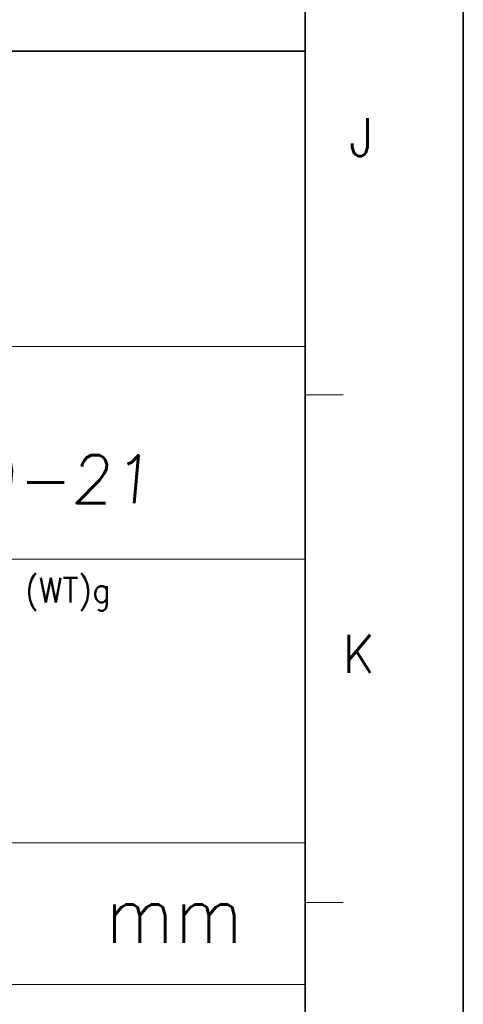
# Model space of a CAD drawing. Header units: millimetres. Extents: x 4065 to 8083, y -652 to 5416.
# Tile 64 of 256: x 6991 to 7033, y 249 to 341. Entities that reach past the tile are written whole.
import ezdxf
from ezdxf.enums import TextEntityAlignment as Align

# ---------------------------------------------------------------- set-up
doc = ezdxf.new("R2010")
doc.units = ezdxf.units.MM
doc.header["$LTSCALE"] = 0.8
doc.layers.get('0').update_dxf_attribs({"linetype": 'CONTINUOUS', "lineweight": 0})
doc.layers.add('2', color=3, linetype='CONTINUOUS', lineweight=0)
doc.styles.get("Standard").update_dxf_attribs({"font": 'romans.shx', "width": 0.8, "oblique": 5, "bigfont": 'whgtxt.shx'})

msp = doc.modelspace()

# ---------------------------------------------------------------- linework, layer by layer
at = {"color": 7, "linetype": 'Continuous', "lineweight": 35}
for p, q in [((7017.837, 211.576), (7017.837, 776.715)), ((6866.498, 337.691), (7017.837, 337.691))]:
    msp.add_line(p, q, dxfattribs=at)
at = {"color": 7, "linetype": 'Continuous'}
for p, q in [((7017.837, 211.576), (7017.837, 337.691)), ((6866.498, 310.275), (7017.837, 310.275)), ((7017.837, 305.766), (7021.364, 305.766)), ((6866.498, 290.535), (7017.837, 290.535)), ((6866.498, 264.215), (7017.837, 264.215)), ((7017.837, 258.671), (7021.364, 258.671)), ((6866.498, 251.056), (7017.837, 251.056))]:
    msp.add_line(p, q, dxfattribs=at)
at = {"color": 7, "linetype": 'Continuous', "lineweight": 35}
msp.add_lwpolyline([(6192.503, 791.145), (6192.503, 197.145), (7032.503, 197.145), (7032.503, 791.145)], close=True, dxfattribs=at)

# ---------------------------------------------------------------- texts
at = {"color": 7, "linetype": 'Continuous', "width": 0.933333}
for s, p in [('J', (7023.051, 329.688)), ('K', (7022.793, 281.742))]:
    msp.add_text(s, height=3.528, dxfattribs=at).set_placement(p, align=Align.MIDDLE_CENTER)
for s, height, p in [('(WT)g', 2.288, (6991.848, 288.797)), ('mm', 5.3387, (6999.3, 260.262))]:
    msp.add_text(s, height=height, dxfattribs=at).set_placement(p, align=Align.TOP_LEFT)
at = {"layer": '2', "oblique": 5}
msp.add_text('2015-09-21', height=4.4437, dxfattribs=at).set_placement((6963.32, 295.735))

doc.saveas('drawing.dxf')
